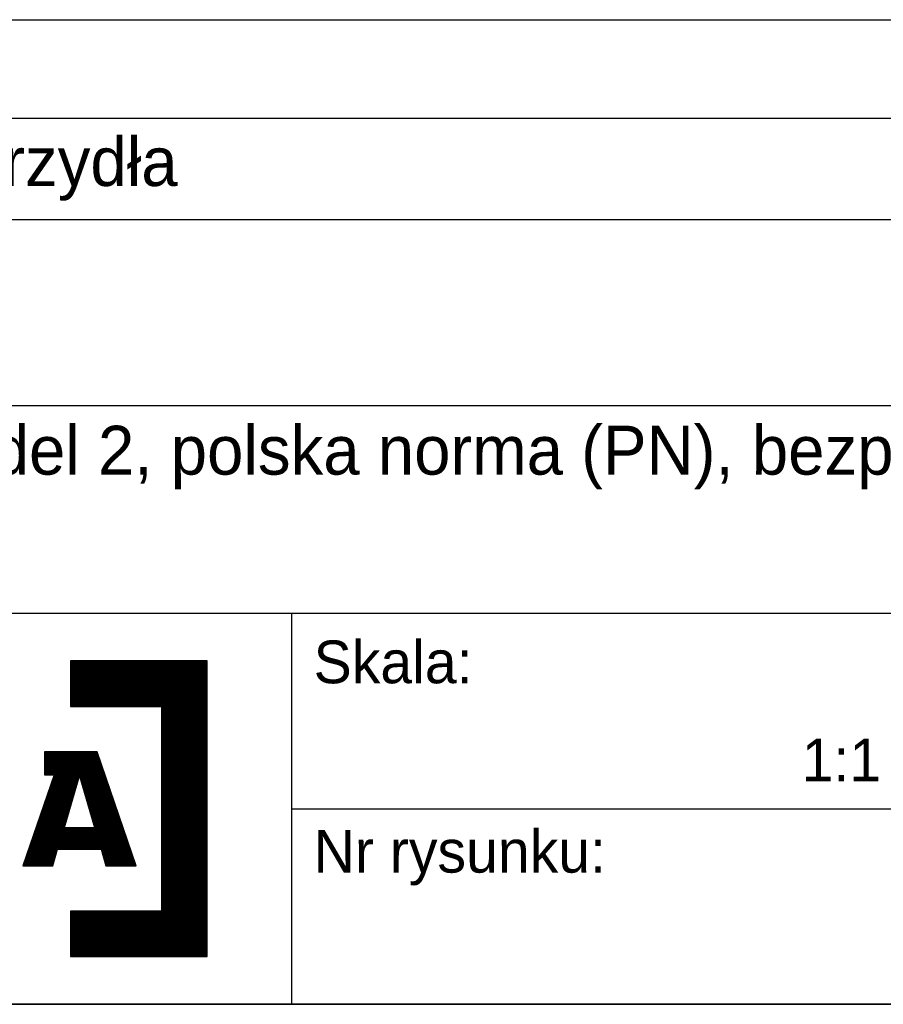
# Model space of a CAD drawing. Header units: millimetres. Extents: x -4900 to 5840, y 5 to 4205.
# Tile 12 of 14: x 3817 to 4524, y 5 to 811. Entities that reach past the tile are written whole.
import ezdxf

# ---------------------------------------------------------------- set-up
doc = ezdxf.new("R2010")
doc.units = ezdxf.units.MM
for name, color, linetype in [('1', 250, 'Continuous'), ('255', 250, 'Continuous'), ('256', 250, 'Continuous')]:
    doc.layers.add(name, color=color, linetype=linetype)
doc.styles.add('Montserrat', font='Montserrat')

msp = doc.modelspace()

# ---------------------------------------------------------------- linework, layer by layer
at = {"layer": '1', "linetype": 'Continuous', "lineweight": -3}
for p, q in [((3474.38, 810.82), (4634.38, 810.82)), ((3474.38, 730.14), (4634.38, 730.14)), ((3474.38, 647.22), (4634.38, 647.22)), ((3320, 494.94), (5840, 494.94)), ((3320, 325), (4040, 325)), ((3320, 325), (5840, 325)), ((4040, 325), (4040, 5)), ((3970.84, 286), (3859.14, 286)), ((3859.14, 286), (3859.14, 248.77)), ((3859.14, 286), (3859.14, 248.77)), ((3970.84, 286), (3859.14, 286)), ((3859.14, 285.28), (3970.84, 285.28)), ((3859.14, 284.43), (3970.84, 284.43)), ((3859.14, 283.59), (3970.84, 283.59)), ((3859.14, 282.74), (3970.84, 282.74)), ((3970.84, 44), (3970.84, 286)), ((3970.84, 44), (3970.84, 286)), ((3859.14, 281.89), (3970.84, 281.89)), ((3859.14, 281.05), (3970.84, 281.05)), ((3859.14, 280.2), (3970.84, 280.2)), ((3859.14, 279.36), (3970.84, 279.36)), ((3859.14, 278.51), (3970.84, 278.51)), ((3859.14, 277.66), (3970.84, 277.66)), ((3859.14, 276.82), (3970.84, 276.82)), ((3859.14, 275.97), (3970.84, 275.97)), ((3859.14, 275.12), (3970.84, 275.12)), ((3859.14, 274.28), (3970.84, 274.28)), ((3859.14, 273.43), (3970.84, 273.43)), ((3859.14, 272.58), (3970.84, 272.58)), ((3859.14, 271.74), (3970.84, 271.74)), ((3859.14, 270.89), (3970.84, 270.89)), ((3859.14, 270.04), (3970.84, 270.04)), ((3859.14, 269.2), (3970.84, 269.2)), ((3859.14, 268.35), (3970.84, 268.35)), ((3859.14, 267.5), (3970.84, 267.5)), ((3859.14, 266.66), (3970.84, 266.66)), ((3859.14, 265.81), (3970.84, 265.81)), ((3859.14, 264.96), (3970.84, 264.96)), ((3859.14, 264.12), (3970.84, 264.12)), ((3859.14, 263.27), (3970.84, 263.27)), ((3859.14, 262.42), (3970.84, 262.42)), ((3859.14, 261.58), (3970.84, 261.58)), ((3859.14, 260.73), (3970.84, 260.73)), ((3859.14, 259.88), (3970.84, 259.88)), ((3859.14, 259.04), (3970.84, 259.04)), ((3859.14, 258.19), (3970.84, 258.19)), ((3859.14, 257.34), (3970.84, 257.34)), ((3859.14, 256.5), (3970.84, 256.5)), ((3859.14, 255.65), (3970.84, 255.65)), ((3859.14, 254.8), (3970.84, 254.8)), ((3859.14, 253.96), (3970.84, 253.96)), ((3859.14, 253.11), (3970.84, 253.11)), ((3859.14, 252.26), (3970.84, 252.26)), ((3859.14, 251.42), (3970.84, 251.42)), ((3859.14, 250.57), (3970.84, 250.57)), ((3859.14, 249.72), (3970.84, 249.72)), ((3859.14, 248.88), (3970.84, 248.88)), ((3859.14, 248.77), (3933.6, 248.77)), ((3859.14, 248.77), (3933.6, 248.77)), ((3933.6, 248.77), (3933.6, 81.23)), ((3933.6, 248.77), (3933.6, 81.23)), ((3933.6, 248.03), (3970.84, 248.03)), ((3933.6, 247.18), (3970.84, 247.18)), ((3933.6, 246.34), (3970.84, 246.34)), ((3933.6, 245.49), (3970.84, 245.49)), ((3933.6, 244.64), (3970.84, 244.64)), ((3933.6, 243.8), (3970.84, 243.8)), ((3933.6, 242.95), (3970.84, 242.95)), ((3933.6, 242.1), (3970.84, 242.1)), ((3933.6, 241.26), (3970.84, 241.26)), ((3933.6, 240.41), (3970.84, 240.41)), ((3933.6, 239.56), (3970.84, 239.56)), ((3933.6, 238.72), (3970.84, 238.72)), ((3933.6, 237.87), (3970.84, 237.87)), ((3933.6, 237.03), (3970.84, 237.03)), ((3933.6, 236.18), (3970.84, 236.18)), ((3933.6, 235.33), (3970.84, 235.33)), ((3933.6, 234.49), (3970.84, 234.49)), ((3933.6, 233.64), (3970.84, 233.64)), ((3933.6, 232.79), (3970.84, 232.79)), ((3933.6, 231.95), (3970.84, 231.95)), ((3933.6, 231.1), (3970.84, 231.1)), ((3933.6, 230.25), (3970.84, 230.25)), ((3933.6, 229.41), (3970.84, 229.41)), ((3933.6, 228.56), (3970.84, 228.56)), ((3933.6, 227.71), (3970.84, 227.71)), ((3933.6, 226.87), (3970.84, 226.87)), ((3933.6, 226.02), (3970.84, 226.02)), ((3933.6, 225.17), (3970.84, 225.17)), ((3933.6, 224.33), (3970.84, 224.33)), ((3933.6, 223.48), (3970.84, 223.48)), ((3933.6, 222.63), (3970.84, 222.63)), ((3933.6, 221.79), (3970.84, 221.79)), ((3933.6, 220.94), (3970.84, 220.94)), ((3933.6, 220.09), (3970.84, 220.09)), ((3933.6, 219.25), (3970.84, 219.25)), ((3933.6, 218.4), (3970.84, 218.4)), ((3837.83, 211.52), (3837.83, 192.9)), ((3880.8, 211.52), (3837.83, 211.52)), ((3837.83, 211.52), (3837.83, 192.9)), ((3880.8, 211.52), (3837.83, 211.52)), ((3837.83, 210.78), (3881.05, 210.78)), ((3837.83, 209.93), (3881.34, 209.93)), ((3912.72, 118.45), (3880.8, 211.52)), ((3912.72, 118.45), (3880.8, 211.52)), ((3933.6, 217.55), (3970.84, 217.55)), ((3933.6, 216.71), (3970.84, 216.71)), ((3933.6, 215.86), (3970.84, 215.86)), ((3933.6, 215.01), (3970.84, 215.01)), ((3933.6, 214.17), (3970.84, 214.17)), ((3933.6, 213.32), (3970.84, 213.32)), ((3933.6, 212.47), (3970.84, 212.47)), ((3933.6, 211.63), (3970.84, 211.63)), ((3933.6, 210.78), (3970.84, 210.78)), ((3933.6, 209.93), (3970.84, 209.93)), ((3837.83, 209.09), (3881.63, 209.09)), ((3837.83, 208.24), (3881.92, 208.24)), ((3837.83, 207.39), (3882.21, 207.39)), ((3837.83, 206.55), (3882.5, 206.55)), ((3837.83, 205.7), (3882.79, 205.7)), ((3837.83, 204.85), (3883.08, 204.85)), ((3837.83, 204.01), (3883.37, 204.01)), ((3837.83, 203.16), (3883.66, 203.16)), ((3837.83, 202.31), (3883.95, 202.31)), ((3837.83, 201.47), (3884.24, 201.47)), ((3933.6, 209.09), (3970.84, 209.09)), ((3933.6, 208.24), (3970.84, 208.24)), ((3933.6, 207.39), (3970.84, 207.39)), ((3933.6, 206.55), (3970.84, 206.55)), ((3933.6, 205.7), (3970.84, 205.7)), ((3933.6, 204.85), (3970.84, 204.85)), ((3933.6, 204.01), (3970.84, 204.01)), ((3933.6, 203.16), (3970.84, 203.16)), ((3933.6, 202.31), (3970.84, 202.31)), ((3933.6, 201.47), (3970.84, 201.47)), ((3837.83, 200.62), (3884.53, 200.62)), ((3837.83, 199.77), (3884.82, 199.77)), ((3837.83, 198.93), (3885.11, 198.93)), ((3837.83, 198.08), (3885.4, 198.08)), ((3837.83, 197.23), (3885.69, 197.23)), ((3837.83, 196.39), (3885.99, 196.39)), ((3837.83, 195.54), (3886.28, 195.54)), ((3837.83, 194.7), (3886.57, 194.7)), ((3837.83, 193.85), (3886.86, 193.85)), ((3933.6, 200.62), (3970.84, 200.62)), ((3933.6, 199.77), (3970.84, 199.77)), ((3933.6, 198.93), (3970.84, 198.93)), ((3933.6, 198.08), (3970.84, 198.08)), ((3933.6, 197.23), (3970.84, 197.23)), ((3933.6, 196.39), (3970.84, 196.39)), ((3933.6, 195.54), (3970.84, 195.54)), ((3933.6, 194.7), (3970.84, 194.7)), ((3933.6, 193.85), (3970.84, 193.85)), ((3845.55, 192.9), (3820.01, 118.45)), ((3845.55, 192.9), (3820.01, 118.45)), ((3837.83, 193), (3887.15, 193)), ((3837.83, 192.9), (3845.55, 192.9)), ((3837.83, 192.9), (3845.55, 192.9)), ((3842.97, 185.38), (3864.21, 185.38)), ((3843.27, 186.23), (3864.46, 186.23)), ((3843.56, 187.08), (3864.71, 187.08)), ((3843.85, 187.92), (3864.95, 187.92)), ((3844.14, 188.77), (3865.2, 188.77)), ((3844.43, 189.62), (3865.45, 189.62)), ((3844.72, 190.46), (3865.69, 190.46)), ((3845.01, 191.31), (3865.94, 191.31)), ((3845.3, 192.16), (3866.19, 192.16)), ((3866.33, 192.64), (3853.76, 149.53)), ((3853.76, 149.53), (3866.33, 192.64)), ((3866.33, 192.64), (3878.85, 149.53)), ((3878.85, 149.53), (3866.33, 192.64)), ((3866.47, 192.16), (3887.44, 192.16)), ((3866.72, 191.31), (3887.73, 191.31)), ((3866.96, 190.46), (3888.02, 190.46)), ((3867.21, 189.62), (3888.31, 189.62)), ((3867.45, 188.77), (3888.6, 188.77)), ((3867.7, 187.92), (3888.89, 187.92)), ((3867.94, 187.08), (3889.18, 187.08)), ((3868.19, 186.23), (3889.47, 186.23)), ((3868.44, 185.38), (3889.76, 185.38)), ((3933.6, 193), (3970.84, 193)), ((3933.6, 192.16), (3970.84, 192.16)), ((3933.6, 191.31), (3970.84, 191.31)), ((3933.6, 190.46), (3970.84, 190.46)), ((3933.6, 189.62), (3970.84, 189.62)), ((3933.6, 188.77), (3970.84, 188.77)), ((3933.6, 187.92), (3970.84, 187.92)), ((3933.6, 187.08), (3970.84, 187.08)), ((3933.6, 186.23), (3970.84, 186.23)), ((3933.6, 185.38), (3970.84, 185.38)), ((3840.36, 177.76), (3861.99, 177.76)), ((3840.65, 178.61), (3862.24, 178.61)), ((3840.94, 179.46), (3862.48, 179.46)), ((3841.23, 180.3), (3862.73, 180.3)), ((3841.52, 181.15), (3862.98, 181.15)), ((3841.81, 182), (3863.22, 182)), ((3842.1, 182.84), (3863.47, 182.84)), ((3842.39, 183.69), (3863.72, 183.69)), ((3842.68, 184.54), (3863.97, 184.54)), ((3868.68, 184.54), (3890.05, 184.54)), ((3868.93, 183.69), (3890.34, 183.69)), ((3869.17, 182.84), (3890.63, 182.84)), ((3869.42, 182), (3890.92, 182)), ((3869.67, 181.15), (3891.21, 181.15)), ((3869.91, 180.3), (3891.5, 180.3)), ((3870.16, 179.46), (3891.79, 179.46)), ((3870.4, 178.61), (3892.08, 178.61)), ((3870.65, 177.76), (3892.37, 177.76)), ((3933.6, 184.54), (3970.84, 184.54)), ((3933.6, 183.69), (3970.84, 183.69)), ((3933.6, 182.84), (3970.84, 182.84)), ((3933.6, 182), (3970.84, 182)), ((3933.6, 181.15), (3970.84, 181.15)), ((3933.6, 180.3), (3970.84, 180.3)), ((3933.6, 179.46), (3970.84, 179.46)), ((3933.6, 178.61), (3970.84, 178.61)), ((3933.6, 177.76), (3970.84, 177.76)), ((3837.46, 169.3), (3859.52, 169.3)), ((3837.75, 170.14), (3859.77, 170.14)), ((3838.04, 170.99), (3860.02, 170.99)), ((3838.33, 171.84), (3860.26, 171.84)), ((3838.62, 172.68), (3860.51, 172.68)), ((3838.91, 173.53), (3860.76, 173.53)), ((3839.2, 174.38), (3861, 174.38)), ((3839.49, 175.22), (3861.25, 175.22)), ((3839.78, 176.07), (3861.5, 176.07)), ((3840.07, 176.92), (3861.74, 176.92)), ((3870.9, 176.92), (3892.66, 176.92)), ((3871.14, 176.07), (3892.95, 176.07)), ((3871.39, 175.22), (3893.24, 175.22)), ((3871.63, 174.38), (3893.54, 174.38)), ((3871.88, 173.53), (3893.83, 173.53)), ((3872.13, 172.68), (3894.12, 172.68)), ((3872.37, 171.84), (3894.41, 171.84)), ((3872.62, 170.99), (3894.7, 170.99)), ((3872.86, 170.14), (3894.99, 170.14)), ((3873.11, 169.3), (3895.28, 169.3)), ((3933.6, 176.92), (3970.84, 176.92)), ((3933.6, 176.07), (3970.84, 176.07)), ((3933.6, 175.22), (3970.84, 175.22)), ((3933.6, 174.38), (3970.84, 174.38)), ((3933.6, 173.53), (3970.84, 173.53)), ((3933.6, 172.68), (3970.84, 172.68)), ((3933.6, 171.84), (3970.84, 171.84)), ((3933.6, 170.99), (3970.84, 170.99)), ((3933.6, 170.14), (3970.84, 170.14)), ((3933.6, 169.3), (3970.84, 169.3)), ((3834.84, 161.68), (3857.3, 161.68)), ((3835.13, 162.52), (3857.55, 162.52)), ((3835.42, 163.37), (3857.8, 163.37)), ((3835.71, 164.22), (3858.04, 164.22)), ((3836, 165.06), (3858.29, 165.06)), ((3836.29, 165.91), (3858.54, 165.91)), ((3836.59, 166.76), (3858.78, 166.76)), ((3836.88, 167.6), (3859.03, 167.6)), ((3837.17, 168.45), (3859.28, 168.45)), ((3873.36, 168.45), (3895.57, 168.45)), ((3873.6, 167.6), (3895.86, 167.6)), ((3873.85, 166.76), (3896.15, 166.76)), ((3874.09, 165.91), (3896.44, 165.91)), ((3874.34, 165.06), (3896.73, 165.06)), ((3874.59, 164.22), (3897.02, 164.22)), ((3874.83, 163.37), (3897.31, 163.37)), ((3875.08, 162.52), (3897.6, 162.52)), ((3875.32, 161.68), (3897.89, 161.68)), ((3933.6, 168.45), (3970.84, 168.45)), ((3933.6, 167.6), (3970.84, 167.6)), ((3933.6, 166.76), (3970.84, 166.76)), ((3933.6, 165.91), (3970.84, 165.91)), ((3933.6, 165.06), (3970.84, 165.06)), ((3933.6, 164.22), (3970.84, 164.22)), ((3933.6, 163.37), (3970.84, 163.37)), ((3933.6, 162.52), (3970.84, 162.52)), ((3933.6, 161.68), (3970.84, 161.68)), ((3831.94, 153.21), (3854.83, 153.21)), ((3832.23, 154.06), (3855.08, 154.06)), ((3832.52, 154.9), (3855.33, 154.9)), ((3832.81, 155.75), (3855.58, 155.75)), ((3833.1, 156.6), (3855.82, 156.6)), ((3833.39, 157.44), (3856.07, 157.44)), ((3833.68, 158.29), (3856.32, 158.29)), ((3833.97, 159.14), (3856.56, 159.14)), ((3834.26, 159.98), (3856.81, 159.98)), ((3834.55, 160.83), (3857.06, 160.83)), ((3875.57, 160.83), (3898.18, 160.83)), ((3875.81, 159.98), (3898.47, 159.98)), ((3876.06, 159.14), (3898.76, 159.14)), ((3876.31, 158.29), (3899.05, 158.29)), ((3876.55, 157.44), (3899.34, 157.44)), ((3876.8, 156.6), (3899.63, 156.6)), ((3877.04, 155.75), (3899.92, 155.75)), ((3877.29, 154.9), (3900.21, 154.9)), ((3877.54, 154.06), (3900.5, 154.06)), ((3877.78, 153.21), (3900.79, 153.21)), ((3933.6, 160.83), (3970.84, 160.83)), ((3933.6, 159.98), (3970.84, 159.98)), ((3933.6, 159.14), (3970.84, 159.14)), ((3933.6, 158.29), (3970.84, 158.29)), ((3933.6, 157.44), (3970.84, 157.44)), ((3933.6, 156.6), (3970.84, 156.6)), ((3933.6, 155.75), (3970.84, 155.75)), ((3933.6, 154.9), (3970.84, 154.9)), ((3933.6, 154.06), (3970.84, 154.06)), ((3933.6, 153.21), (3970.84, 153.21)), ((3829.32, 145.59), (3903.41, 145.59)), ((3829.61, 146.44), (3903.12, 146.44)), ((3829.91, 147.29), (3902.83, 147.29)), ((3830.2, 148.13), (3902.54, 148.13)), ((3830.49, 148.98), (3902.25, 148.98)), ((3830.78, 149.83), (3853.85, 149.83)), ((3831.07, 150.67), (3854.09, 150.67)), ((3831.36, 151.52), (3854.34, 151.52)), ((3831.65, 152.37), (3854.59, 152.37)), ((3853.76, 149.53), (3878.85, 149.53)), ((3878.85, 149.53), (3853.76, 149.53)), ((3878.03, 152.37), (3901.08, 152.37)), ((3878.27, 151.52), (3901.38, 151.52)), ((3878.52, 150.67), (3901.67, 150.67)), ((3878.77, 149.83), (3901.96, 149.83)), ((3933.6, 152.37), (3970.84, 152.37)), ((3933.6, 151.52), (3970.84, 151.52)), ((3933.6, 150.67), (3970.84, 150.67)), ((3933.6, 149.83), (3970.84, 149.83)), ((3933.6, 148.98), (3970.84, 148.98)), ((3933.6, 148.13), (3970.84, 148.13)), ((3933.6, 147.29), (3970.84, 147.29)), ((3933.6, 146.44), (3970.84, 146.44)), ((3933.6, 145.59), (3970.84, 145.59)), ((3826.42, 137.13), (3906.31, 137.13)), ((3826.71, 137.97), (3906.02, 137.97)), ((3827, 138.82), (3905.73, 138.82)), ((3827.29, 139.67), (3905.44, 139.67)), ((3827.58, 140.51), (3905.15, 140.51)), ((3827.87, 141.36), (3904.86, 141.36)), ((3828.16, 142.21), (3904.57, 142.21)), ((3828.45, 143.05), (3904.28, 143.05)), ((3828.74, 143.9), (3903.99, 143.9)), ((3829.03, 144.75), (3903.7, 144.75)), ((3933.6, 144.75), (3970.84, 144.75)), ((3933.6, 143.9), (3970.84, 143.9)), ((3933.6, 143.05), (3970.84, 143.05)), ((3933.6, 142.21), (3970.84, 142.21)), ((3933.6, 141.36), (3970.84, 141.36)), ((3933.6, 140.51), (3970.84, 140.51)), ((3933.6, 139.67), (3970.84, 139.67)), ((3933.6, 138.82), (3970.84, 138.82)), ((3933.6, 137.97), (3970.84, 137.97)), ((3933.6, 137.13), (3970.84, 137.13)), ((3823.81, 129.51), (3847.73, 129.51)), ((3824.1, 130.35), (3847.96, 130.35)), ((3824.39, 131.2), (3848.2, 131.2)), ((3824.68, 132.05), (3908.05, 132.05)), ((3824.97, 132.89), (3907.76, 132.89)), ((3825.26, 133.74), (3907.47, 133.74)), ((3825.55, 134.59), (3907.18, 134.59)), ((3825.84, 135.43), (3906.89, 135.43)), ((3826.13, 136.28), (3906.6, 136.28)), ((3844.62, 118.45), (3848.42, 131.98)), ((3844.62, 118.45), (3848.42, 131.98)), ((3848.42, 131.98), (3884.23, 131.98)), ((3848.42, 131.98), (3884.23, 131.98)), ((3884.23, 131.98), (3887.99, 118.45)), ((3884.23, 131.98), (3887.99, 118.45)), ((3884.45, 131.2), (3908.34, 131.2)), ((3884.68, 130.35), (3908.63, 130.35)), ((3884.92, 129.51), (3908.92, 129.51)), ((3933.6, 136.28), (3970.84, 136.28)), ((3933.6, 135.43), (3970.84, 135.43)), ((3933.6, 134.59), (3970.84, 134.59)), ((3933.6, 133.74), (3970.84, 133.74)), ((3933.6, 132.89), (3970.84, 132.89)), ((3933.6, 132.05), (3970.84, 132.05)), ((3933.6, 131.2), (3970.84, 131.2)), ((3933.6, 130.35), (3970.84, 130.35)), ((3933.6, 129.51), (3970.84, 129.51)), ((3820.9, 121.04), (3845.35, 121.04)), ((3821.19, 121.89), (3845.59, 121.89)), ((3821.48, 122.73), (3845.82, 122.73)), ((3821.77, 123.58), (3846.06, 123.58)), ((3822.06, 124.43), (3846.3, 124.43)), ((3822.35, 125.27), (3846.54, 125.27)), ((3822.64, 126.12), (3846.77, 126.12)), ((3822.93, 126.97), (3847.01, 126.97)), ((3823.22, 127.81), (3847.25, 127.81)), ((3823.52, 128.66), (3847.49, 128.66)), ((3885.15, 128.66), (3909.22, 128.66)), ((3885.39, 127.81), (3909.51, 127.81)), ((3885.62, 126.97), (3909.8, 126.97)), ((3885.86, 126.12), (3910.09, 126.12)), ((3886.09, 125.27), (3910.38, 125.27)), ((3886.33, 124.43), (3910.67, 124.43)), ((3886.56, 123.58), (3910.96, 123.58)), ((3886.8, 122.73), (3911.25, 122.73)), ((3887.03, 121.89), (3911.54, 121.89)), ((3887.27, 121.04), (3911.83, 121.04)), ((3933.6, 128.66), (3970.84, 128.66)), ((3933.6, 127.81), (3970.84, 127.81)), ((3933.6, 126.97), (3970.84, 126.97)), ((3933.6, 126.12), (3970.84, 126.12)), ((3933.6, 125.27), (3970.84, 125.27)), ((3933.6, 124.43), (3970.84, 124.43)), ((3933.6, 123.58), (3970.84, 123.58)), ((3933.6, 122.73), (3970.84, 122.73)), ((3933.6, 121.89), (3970.84, 121.89)), ((3933.6, 121.04), (3970.84, 121.04)), ((3820.01, 118.45), (3844.62, 118.45)), ((3820.01, 118.45), (3844.62, 118.45)), ((3820.03, 118.5), (3844.64, 118.5)), ((3820.32, 119.35), (3844.87, 119.35)), ((3820.61, 120.19), (3845.11, 120.19)), ((3887.5, 120.19), (3912.12, 120.19)), ((3887.74, 119.35), (3912.41, 119.35)), ((3887.97, 118.5), (3912.7, 118.5)), ((3887.99, 118.45), (3912.72, 118.45)), ((3887.99, 118.45), (3912.72, 118.45)), ((3933.6, 120.19), (3970.84, 120.19)), ((3933.6, 119.35), (3970.84, 119.35)), ((3933.6, 118.5), (3970.84, 118.5)), ((3933.6, 117.65), (3970.84, 117.65)), ((3933.6, 116.81), (3970.84, 116.81)), ((3933.6, 115.96), (3970.84, 115.96)), ((3933.6, 115.11), (3970.84, 115.11)), ((3933.6, 114.27), (3970.84, 114.27)), ((3933.6, 113.42), (3970.84, 113.42)), ((3933.6, 112.57), (3970.84, 112.57)), ((3933.6, 111.73), (3970.84, 111.73)), ((3933.6, 110.88), (3970.84, 110.88)), ((3933.6, 110.04), (3970.84, 110.04)), ((3933.6, 109.19), (3970.84, 109.19)), ((3933.6, 108.34), (3970.84, 108.34)), ((3933.6, 107.5), (3970.84, 107.5)), ((3933.6, 106.65), (3970.84, 106.65)), ((3933.6, 105.8), (3970.84, 105.8)), ((3933.6, 104.96), (3970.84, 104.96)), ((3933.6, 104.11), (3970.84, 104.11)), ((3933.6, 103.26), (3970.84, 103.26)), ((3933.6, 102.42), (3970.84, 102.42)), ((3933.6, 101.57), (3970.84, 101.57)), ((3933.6, 100.72), (3970.84, 100.72)), ((3933.6, 99.88), (3970.84, 99.88)), ((3933.6, 99.03), (3970.84, 99.03)), ((3933.6, 98.18), (3970.84, 98.18)), ((3933.6, 97.34), (3970.84, 97.34)), ((3933.6, 96.49), (3970.84, 96.49)), ((3933.6, 95.64), (3970.84, 95.64)), ((3933.6, 94.8), (3970.84, 94.8)), ((3933.6, 93.95), (3970.84, 93.95)), ((3933.6, 93.1), (3970.84, 93.1)), ((3933.6, 92.26), (3970.84, 92.26)), ((3933.6, 91.41), (3970.84, 91.41)), ((3933.6, 90.56), (3970.84, 90.56)), ((3933.6, 89.72), (3970.84, 89.72)), ((3933.6, 88.87), (3970.84, 88.87)), ((3933.6, 81.23), (3859.14, 81.23)), ((3933.6, 81.23), (3859.14, 81.23)), ((3859.14, 81.23), (3859.14, 44)), ((3859.14, 81.23), (3859.14, 44)), ((3933.6, 88.02), (3970.84, 88.02)), ((3933.6, 87.18), (3970.84, 87.18)), ((3933.6, 86.33), (3970.84, 86.33)), ((3933.6, 85.48), (3970.84, 85.48)), ((3933.6, 84.64), (3970.84, 84.64)), ((3933.6, 83.79), (3970.84, 83.79)), ((3933.6, 82.94), (3970.84, 82.94)), ((3933.6, 82.1), (3970.84, 82.1)), ((3933.6, 81.25), (3970.84, 81.25)), ((3859.14, 80.4), (3970.84, 80.4)), ((3859.14, 79.56), (3970.84, 79.56)), ((3859.14, 78.71), (3970.84, 78.71)), ((3859.14, 77.86), (3970.84, 77.86)), ((3859.14, 77.02), (3970.84, 77.02)), ((3859.14, 76.17), (3970.84, 76.17)), ((3859.14, 75.32), (3970.84, 75.32)), ((3859.14, 74.48), (3970.84, 74.48)), ((3859.14, 73.63), (3970.84, 73.63)), ((3859.14, 72.78), (3970.84, 72.78)), ((3859.14, 71.94), (3970.84, 71.94)), ((3859.14, 71.09), (3970.84, 71.09)), ((3859.14, 70.24), (3970.84, 70.24)), ((3859.14, 69.4), (3970.84, 69.4)), ((3859.14, 68.55), (3970.84, 68.55)), ((3859.14, 67.71), (3970.84, 67.71)), ((3859.14, 66.86), (3970.84, 66.86)), ((3859.14, 66.01), (3970.84, 66.01)), ((3859.14, 65.17), (3970.84, 65.17)), ((3859.14, 64.32), (3970.84, 64.32)), ((3859.14, 63.47), (3970.84, 63.47)), ((3859.14, 62.63), (3970.84, 62.63)), ((3859.14, 61.78), (3970.84, 61.78)), ((3859.14, 60.93), (3970.84, 60.93)), ((3859.14, 60.09), (3970.84, 60.09)), ((3859.14, 59.24), (3970.84, 59.24)), ((3859.14, 58.39), (3970.84, 58.39)), ((3859.14, 57.55), (3970.84, 57.55)), ((3859.14, 56.7), (3970.84, 56.7)), ((3859.14, 55.85), (3970.84, 55.85)), ((3859.14, 55.01), (3970.84, 55.01)), ((3859.14, 54.16), (3970.84, 54.16)), ((3859.14, 53.31), (3970.84, 53.31)), ((3859.14, 52.47), (3970.84, 52.47)), ((3859.14, 51.62), (3970.84, 51.62)), ((3859.14, 50.77), (3970.84, 50.77)), ((3859.14, 49.93), (3970.84, 49.93)), ((3859.14, 49.08), (3970.84, 49.08)), ((3859.14, 48.23), (3970.84, 48.23)), ((3859.14, 47.39), (3970.84, 47.39)), ((3859.14, 46.54), (3970.84, 46.54)), ((3859.14, 45.69), (3970.84, 45.69)), ((3859.14, 44.85), (3970.84, 44.85)), ((3859.14, 44), (3970.84, 44)), ((3859.14, 44), (3970.84, 44)), ((3320, 5), (4040, 5))]:
    msp.add_line(p, q, dxfattribs=at)
at = {"layer": '255', "linetype": 'Continuous', "lineweight": -3}
for p, q in [((4040, 325), (4940, 325)), ((4040, 325), (4040, 245)), ((4040, 245), (4040, 165)), ((4040, 165), (4940, 165)), ((4040, 165), (4040, 85)), ((4040, 85), (4040, 5)), ((4040, 5), (4940, 5))]:
    msp.add_line(p, q, dxfattribs=at)
at = {"layer": '256', "linetype": 'Continuous', "lineweight": -3}
msp.add_line((5840, 5), (100, 5), dxfattribs=at)

# ---------------------------------------------------------------- texts
at = {"layer": '1', "linetype": 'Continuous', "lineweight": -3, "line_spacing_factor": 1.076592, "style": 'Montserrat'}
for s, insert, char_height, attachment_point in [('\\fMontserrat|b0|i0;\\W1.0000;szerokość skrzydła', (3494.88, 688.68), 40, 4), ('\\fMontserrat|b0|i0;\\W1.0000;Skrzydło Lumia model 2, polska norma (PN), bezprzylgowe.', (3340.5, 452.46), 40, 4), ('\\fMontserrat|b0|i0;\\W1.0000;Skala:', (4058, 285), 35, 4), ('{\\fMontserrat|b0|i0|c0|p0;1:1}', (4490, 205), 35, 5), ('\\fMontserrat|b0|i0;\\W1.0000;Nr rysunku:', (4058, 125), 35, 4)]:
    msp.add_mtext(s, dxfattribs=dict(at, insert=insert, char_height=char_height, attachment_point=attachment_point))

doc.saveas('drawing.dxf')
